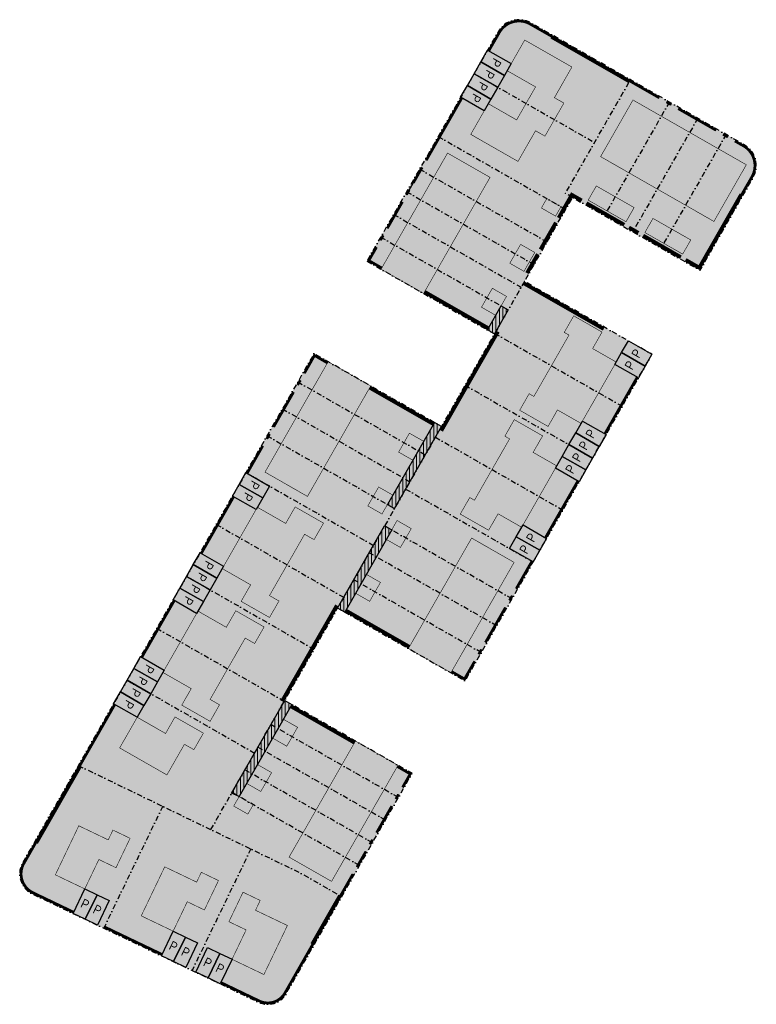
# Model space of a CAD drawing. Header units: inches. Extents: x 210527 to 210662, y 486447 to 486628.
import ezdxf

# ---------------------------------------------------------------- set-up
doc = ezdxf.new("R2010")
doc.units = ezdxf.units.IN
doc.header["$MEASUREMENT"] = 0
doc.linetypes.add('DASHDOT2', pattern=[12.7, 6.35, -3.175, 0, -3.175])
doc.linetypes.add('DOT', pattern=[6.35, 0, -6.35])
for name, color, linetype in [('KL_HAAG', 64, 'Continuous'), ('NW_HAAG_H_1M', 3, 'ZIGZAG'), ('NW_HAAG_H_2M', 3, 'DOT'), ('NW_KAVELGRENS', 6, 'DASHDOT2'), ('NW_PARKEREN', 10, 'Continuous'), ('NW_WONING', 252, 'Continuous')]:
    doc.layers.add(name, color=color, linetype=linetype)
doc.layers.add('KL_KAVEL', color=7, linetype='Continuous', true_color=0xd6ffad)
doc.layers.add('KL_WONING', color=7, linetype='Continuous', lineweight=18, true_color=0xe39387)
doc.styles.add('NLCS-ISO', font='NLCS-ISO.ttf')
doc.linetypes.add('ZIGZAG', pattern='A,0.00254,-5.08,[131,ltypeshp.shx,S=5.08,R=0,X=-5.08,Y=0],-10.16,[131,ltypeshp.shx,S=5.08,R=180,X=5.08,Y=0],-5.08', length=20.32254)
pattern_1 = [(90, (0, 0), (-0.635, 0), [])]

# ---------------------------------------------------------------- blocks, each defined once
blk = doc.blocks.new('P2-N')
at = {"ltscale": 2}
for points in [[(-2.5, 0), (-2.5, 5), (0, 5), (0, 0)], [(0, 0), (0, 5), (2.5, 5), (2.5, 0)]]:
    blk.add_lwpolyline(points, close=True, dxfattribs=at)
at = {"char_height": 1.75, "width": 22.6464, "attachment_point": 5, "style": 'NLCS-ISO'}
for insert in [(-1.25, 2.5), (1.25, 2.5)]:
    blk.add_mtext('P', dxfattribs=dict(at, insert=insert))

msp = doc.modelspace()

# ---------------------------------------------------------------- hatches: boundary and pattern name
at = {"layer": 'KL_KAVEL'}
h = msp.add_hatch(color=256, dxfattribs=at)
h.dxf.hatch_style = 1
h.paths.add_polyline_path([(210638.99, 486617.05), (210620.69, 486627.51, 0.41416), (210614.66, 486625.87), (210610.25, 486618.16), (210632.39, 486605.5)])
at = {"layer": 'KL_KAVEL', "true_color": 0xe6ffcc}
for points in [[(210632.39, 486605.5), (210610.25, 486618.16), (210603.65, 486606.62), (210627.08, 486593.21), (210628.34, 486595.4), (210627.04, 486596.15)], [(210646.15, 486612.95), (210638.99, 486617.05), (210627.04, 486596.15), (210628.34, 486595.4), (210634.2, 486592.05)], [(210656.57, 486607), (210651.36, 486609.97), (210639.41, 486589.07), (210644.62, 486586.09)], [(210600.22, 486600.62), (210597.84, 486596.45), (210621.28, 486583.05), (210623.66, 486587.22)], [(210595.45, 486592.29), (210593.07, 486588.12), (210616.51, 486574.72), (210618.89, 486578.88)], [(210619.5, 486579.95), (210614.04, 486570.4), (210637.48, 486557), (210642.94, 486566.55)], [(210577.83, 486561.47), (210575, 486556.52), (210598.44, 486543.12), (210601.27, 486548.07)], [(210608.58, 486560.86), (210604.25, 486553.28), (210603.12, 486551.31), (210626.56, 486537.9), (210632.02, 486547.45)], [(210572.17, 486551.58), (210568.3, 486544.8), (210591.74, 486531.4), (210595.61, 486538.17)], [(210597.66, 486541.76), (210593.79, 486534.99), (210617.22, 486521.58), (210621.1, 486528.35)], [(210562.84, 486535.26), (210557.38, 486525.71), (210580.81, 486512.3), (210585.15, 486519.88), (210586.27, 486521.85)], [(210590.96, 486530.04), (210588.13, 486525.09), (210611.56, 486511.69), (210614.39, 486516.63)], [(210551.91, 486516.16), (210546.45, 486506.61), (210569.89, 486493.21), (210575.35, 486502.75)], [(210572.89, 486498.44), (210570.5, 486494.28), (210593.94, 486480.87), (210596.32, 486485.04)], [(210553, 486483.41), (210537.48, 486490.93), (210527.25, 486473.03, 0.435841), (210529.04, 486467.28), (210542.15, 486461.01)], [(210568.12, 486490.11), (210565.74, 486485.94), (210589.17, 486472.54), (210591.56, 486476.7)], [(210585.9, 486466.81), (210578.3, 486471.16), (210569.21, 486475.56), (210558.39, 486453.24), (210570.65, 486447.37, 0.392912), (210575.68, 486448.94)]]:
    msp.add_hatch(color=254, dxfattribs=at).paths.add_polyline_path(points)
at = {"layer": 'KL_KAVEL'}
h = msp.add_hatch(color=256, dxfattribs=at)
h.dxf.hatch_style = 1
h.paths.add_polyline_path([(210651.36, 486609.97), (210646.15, 486612.95), (210634.2, 486592.05), (210639.41, 486589.07)])
h = msp.add_hatch(color=256, dxfattribs=at)
h.dxf.hatch_style = 1
h.paths.add_polyline_path([(210661.54, 486599.07, 0.414268), (210659.88, 486605.1), (210656.57, 486607), (210644.62, 486586.09), (210651.78, 486582)])
h = msp.add_hatch(color=256, dxfattribs=at)
h.dxf.hatch_style = 1
h.paths.add_polyline_path([(210603.65, 486606.62), (210600.22, 486600.62), (210623.66, 486587.22), (210627.08, 486593.21)])
h = msp.add_hatch(color=256, dxfattribs=at)
h.dxf.hatch_style = 1
h.paths.add_polyline_path([(210597.84, 486596.45), (210595.45, 486592.29), (210618.89, 486578.88), (210619.5, 486579.95), (210621.28, 486583.05)])
h = msp.add_hatch(color=256, dxfattribs=at)
h.dxf.hatch_style = 1
h.paths.add_polyline_path([(210593.07, 486588.12), (210590.54, 486583.69), (210613.98, 486570.29), (210616.51, 486574.72)])
h = msp.add_hatch(color=256, dxfattribs=at)
h.dxf.hatch_style = 1
h.paths.add_polyline_path([(210614.04, 486570.4), (210613.98, 486570.29), (210608.58, 486560.86), (210632.02, 486547.45), (210637.48, 486557)])
h = msp.add_hatch(color=256, dxfattribs=at)
h.dxf.hatch_style = 1
h.paths.add_polyline_path([(210580.81, 486566.68), (210577.83, 486561.47), (210601.27, 486548.07), (210603.12, 486551.31), (210604.25, 486553.28)])
h = msp.add_hatch(color=256, dxfattribs=at)
h.dxf.hatch_style = 1
h.paths.add_polyline_path([(210575, 486556.52), (210572.17, 486551.58), (210595.61, 486538.17), (210598.44, 486543.12)])
h = msp.add_hatch(color=256, dxfattribs=at)
h.dxf.hatch_style = 1
h.paths.add_polyline_path([(210603.12, 486551.31), (210597.66, 486541.76), (210621.1, 486528.35), (210626.56, 486537.9)])
h = msp.add_hatch(color=256, dxfattribs=at)
h.dxf.hatch_style = 1
h.paths.add_polyline_path([(210568.3, 486544.8), (210562.84, 486535.26), (210586.27, 486521.85), (210588.13, 486525.09), (210591.74, 486531.4)])
h = msp.add_hatch(color=256, dxfattribs=at)
h.dxf.hatch_style = 1
h.paths.add_polyline_path([(210593.79, 486534.99), (210590.96, 486530.04), (210614.39, 486516.63), (210617.22, 486521.58)])
h = msp.add_hatch(color=256, dxfattribs=at)
h.dxf.hatch_style = 1
h.paths.add_polyline_path([(210580.81, 486512.3), (210557.38, 486525.71), (210551.91, 486516.16), (210575.35, 486502.75), (210575.42, 486502.87)])
h = msp.add_hatch(color=256, dxfattribs=at)
h.dxf.hatch_style = 1
h.paths.add_polyline_path([(210588.13, 486525.09), (210585.15, 486519.88), (210608.59, 486506.48), (210611.56, 486511.69)])
h = msp.add_hatch(color=256, dxfattribs=at)
h.dxf.hatch_style = 1
h.paths.add_polyline_path([(210569.89, 486493.21), (210546.45, 486506.61), (210537.48, 486490.93), (210553, 486483.41), (210561.84, 486479.13)])
h = msp.add_hatch(color=256, dxfattribs=at)
h.dxf.hatch_style = 1
h.paths.add_polyline_path([(210575.42, 486502.87), (210575.35, 486502.75), (210572.89, 486498.44), (210596.32, 486485.04), (210598.86, 486489.46)])
h = msp.add_hatch(color=256, dxfattribs=at)
h.dxf.hatch_style = 1
h.paths.add_polyline_path([(210570.5, 486494.28), (210568.12, 486490.11), (210591.56, 486476.7), (210593.94, 486480.87)])
h = msp.add_hatch(color=256, dxfattribs=at)
h.dxf.hatch_style = 1
h.paths.add_polyline_path([(210565.74, 486485.94), (210561.84, 486479.13), (210569.21, 486475.56), (210578.3, 486471.16), (210585.9, 486466.81), (210589.17, 486472.54)])
h = msp.add_hatch(color=256, dxfattribs=at)
h.dxf.hatch_style = 1
h.paths.add_polyline_path([(210569.21, 486475.56), (210561.84, 486479.13), (210553, 486483.41), (210542.15, 486461.01), (210558.39, 486453.24)])
at = {"layer": 'KL_WONING'}
for points in [[(210612.85, 486612.64), (210609.63, 486607), (210618.31, 486602.03), (210621.54, 486607.67), (210623.27, 486606.68), (210626.75, 486612.76), (210625.01, 486613.75), (210628.23, 486619.39), (210619.55, 486624.35), (210616.33, 486618.71), (210621.54, 486615.73), (210618.06, 486609.66)], [(210639.45, 486613.32), (210660.29, 486601.41), (210654.33, 486590.99), (210633.5, 486602.91)], [(210605.36, 486603.56), (210593.14, 486582.2), (210600.96, 486577.74), (210613.17, 486599.09)], [(210632.71, 486597.51), (210639.66, 486593.54), (210638.17, 486590.93), (210631.22, 486594.91)], [(210623.61, 486595.19), (210626.22, 486593.7), (210625.22, 486591.97), (210622.62, 486593.46)], [(210643.13, 486591.55), (210641.64, 486588.95), (210648.59, 486584.98), (210650.08, 486587.58)], [(210616.81, 486583.3), (210618.8, 486586.77), (210621.4, 486585.28), (210619.41, 486581.81)], [(210613.6, 486578.69), (210616.2, 486577.2), (210614.21, 486573.72), (210611.61, 486575.21)], [(210618.63, 486556.26), (210623.84, 486553.28), (210625.57, 486556.32), (210629.91, 486553.84), (210636.37, 486565.12), (210632.03, 486567.61), (210633.76, 486570.64), (210628.56, 486573.62), (210626.82, 486570.58), (210627.69, 486570.09), (210621.23, 486558.8), (210620.36, 486559.3)], [(210583.41, 486565.19), (210571.8, 486544.88), (210579.61, 486540.41), (210591.23, 486560.72)], [(210607.7, 486537.16), (210612.91, 486534.19), (210614.65, 486537.22), (210618.99, 486534.74), (210625.44, 486546.03), (210621.1, 486548.51), (210622.84, 486551.55), (210617.63, 486554.53), (210615.9, 486551.49), (210616.76, 486550.99), (210610.31, 486539.71), (210609.44, 486540.2)], [(210596.37, 486548.56), (210598.35, 486552.04), (210600.96, 486550.55), (210598.97, 486547.08)], [(210592.69, 486542.14), (210590.71, 486538.67), (210593.31, 486537.18), (210595.3, 486540.65)], [(210582.56, 486535.5), (210577.35, 486538.48), (210575.61, 486535.44), (210570.4, 486538.42), (210563.95, 486527.13), (210569.16, 486524.15), (210567.42, 486521.11), (210572.63, 486518.14), (210574.37, 486521.17), (210572.63, 486522.17), (210579.08, 486533.45), (210580.82, 486532.46)], [(210596.08, 486535.98), (210598.69, 486534.49), (210596.7, 486531.02), (210594.1, 486532.51)], [(210598.17, 486512.44), (210609.79, 486532.75), (210617.6, 486528.28), (210605.98, 486507.97)], [(210593.03, 486524.59), (210590.42, 486526.08), (210588.44, 486522.61), (210591.04, 486521.12)], [(210571.64, 486516.4), (210566.43, 486519.38), (210564.69, 486516.34), (210559.48, 486519.32), (210553.03, 486508.03), (210558.24, 486505.06), (210556.5, 486502.02), (210561.71, 486499.04), (210563.44, 486502.08), (210561.71, 486503.07), (210568.16, 486514.35), (210569.9, 486513.36)], [(210556.99, 486494.82), (210558.73, 486493.83), (210560.47, 486496.87), (210555.26, 486499.85), (210553.52, 486496.81), (210548.31, 486499.79), (210545.08, 486494.15), (210553.77, 486489.18)], [(210575.8, 486494.47), (210573.2, 486495.96), (210575.18, 486499.43), (210577.79, 486497.94)], [(210576.23, 486474.07), (210588.44, 486495.42), (210596.25, 486490.95), (210584.04, 486469.6)], [(210568.43, 486487.63), (210570.41, 486491.1), (210573.02, 486489.61), (210571.03, 486486.14)], [(210567.04, 486485.2), (210566.05, 486483.46), (210568.65, 486481.97), (210569.64, 486483.71)], [(210533.26, 486470.81), (210538.67, 486468.22), (210541.26, 486473.63), (210544.41, 486472.12), (210547, 486477.53), (210543.85, 486479.04), (210542.98, 486477.24), (210537.57, 486479.83)], [(210549.05, 486463.26), (210553.37, 486472.28), (210559.23, 486469.47), (210560.1, 486471.27), (210563.25, 486469.76), (210560.66, 486464.35), (210557.51, 486465.86), (210554.92, 486460.45)], [(210567.76, 486467.61), (210570.92, 486466.1), (210570.06, 486464.29), (210575.92, 486461.49), (210571.6, 486452.47), (210565.74, 486455.27), (210568.33, 486460.68), (210565.17, 486462.19)]]:
    msp.add_hatch(color=256, dxfattribs=at).paths.add_polyline_path(points)
at = {"layer": 'KL_WONING', "ltscale": 0.1}
h = msp.add_hatch(dxfattribs=at)
h.set_pattern_fill('ANSI31', color=250, scale=0.2, angle=45)
h.set_pattern_definition(pattern_1)
h.paths.add_polyline_path([(210616.51, 486574.72), (210615.21, 486575.46), (210612.68, 486571.03), (210613.98, 486570.29)])
h = msp.add_hatch(dxfattribs=at)
h.set_pattern_fill('ANSI31', color=250, scale=0.2, angle=45)
h.set_pattern_definition(pattern_1)
h.paths.add_polyline_path([(210602.94, 486554.02), (210594.31, 486538.92), (210595.61, 486538.17), (210604.25, 486553.28)])
h = msp.add_hatch(dxfattribs=at)
h.set_pattern_fill('ANSI31', color=250, scale=0.2, angle=45)
h.set_pattern_definition(pattern_1)
h.paths.add_polyline_path([(210595.09, 486534.24), (210593.79, 486534.99), (210585.15, 486519.88), (210586.45, 486519.14)])
h = msp.add_hatch(dxfattribs=at)
h.set_pattern_fill('ANSI31', color=250, scale=0.2, angle=45)
h.set_pattern_definition(pattern_1)
h.paths.add_polyline_path([(210576.72, 486502.12), (210575.42, 486502.87), (210565.67, 486485.82), (210567.04, 486485.2), (210567.04, 486485.2)])

# ---------------------------------------------------------------- linework, layer by layer
at = {"layer": 'KL_HAAG', "lineweight": 0, "ltscale": 0.5, "const_width": 0.5}
for points in [[(210612.95, 486622.38), (210614.88, 486625.75, -0.414489), (210620.56, 486627.3), (210624.52, 486625.03)], [(210658.18, 486605.79), (210659.78, 486604.88, -0.414267), (210661.32, 486599.19), (210659.38, 486595.8)], [(210536.62, 486463.93), (210529.15, 486467.51, -0.435841), (210527.47, 486472.91), (210529.65, 486476.73)], [(210580.57, 486458), (210575.46, 486449.06, -0.392912), (210570.76, 486447.6), (210563.69, 486450.99)]]:
    msp.add_lwpolyline(points, format="xyb", dxfattribs=at)
at = {"layer": 'KL_HAAG', "lineweight": 0, "ltscale": 0.1, "const_width": 0.7, "flags": 128}
for points in [[(210624.47, 486624.95), (210638.82, 486616.74)], [(210625.79, 486591.64), (210628.21, 486595.88), (210630.03, 486594.84)], [(210649.13, 486583.92), (210651.65, 486582.48), (210659.37, 486595.97)], [(210630.9, 486594.34), (210637.85, 486590.37)], [(210622.46, 486585.83), (210625.29, 486590.78)], [(210638.71, 486589.87), (210640.45, 486588.88)], [(210641.32, 486588.38), (210648.26, 486584.41)], [(210619.98, 486581.49), (210621.96, 486584.96)], [(210634.07, 486571.22), (210619.33, 486579.65)], [(210601.13, 486578.04), (210612.85, 486571.34)], [(210614.15, 486570.59), (210614.45, 486570.42), (210604.38, 486552.8), (210604.07, 486552.97)], [(210602.77, 486553.72), (210591.05, 486560.42)], [(210574.94, 486502.74), (210585.02, 486520.36)], [(210586.62, 486519.44), (210598.34, 486512.74)], [(210588.26, 486495.12), (210576.55, 486501.82)], [(210529.74, 486476.68), (210537.79, 486490.75)], [(210580.48, 486458.05), (210585.59, 486466.98)]]:
    msp.add_lwpolyline(points, dxfattribs=at)
at = {"layer": 'KL_HAAG', "lineweight": 0, "ltscale": 0.5, "const_width": 0.5}
for points in [[(210638.87, 486616.83), (210644.29, 486613.73)], [(210601.43, 486602.23), (210607.99, 486613.7)], [(210645.6, 486612.98), (210646.46, 486612.49)], [(210647.77, 486611.74), (210654.71, 486607.77)], [(210656.01, 486607.03), (210656.88, 486606.53)], [(210599.05, 486598.07), (210600.69, 486600.93)], [(210597.81, 486595.9), (210598.3, 486596.76)], [(210594.28, 486589.73), (210597.06, 486594.59)], [(210593.04, 486587.56), (210593.54, 486588.43)], [(210593.27, 486582.42), (210590.88, 486583.79), (210592.3, 486586.26)], [(210579.04, 486563.08), (210580.9, 486566.34), (210583.29, 486564.97)], [(210577.8, 486560.91), (210578.3, 486561.78)], [(210640.24, 486562.33), (210634.28, 486551.91)], [(210573.38, 486553.19), (210577.05, 486559.61)], [(210572.14, 486551.02), (210572.64, 486551.89)], [(210568.52, 486544.68), (210571.39, 486549.72)], [(210629.32, 486543.23), (210623.36, 486532.82)], [(210560.08, 486529.92), (210566.03, 486540.34)], [(210620.88, 486528.48), (210618, 486523.44)], [(210617.26, 486522.14), (210616.76, 486521.27)], [(210549.15, 486510.83), (210555.11, 486521.24)], [(210616.01, 486519.97), (210612.34, 486513.55)], [(210611.6, 486512.24), (210611.1, 486511.38)], [(210610.35, 486510.07), (210608.49, 486506.82), (210606.11, 486508.18)], [(210537.7, 486490.8), (210544.19, 486502.15)], [(210596.13, 486490.74), (210598.51, 486489.37), (210597.1, 486486.9)], [(210596.35, 486485.6), (210595.86, 486484.73)], [(210595.11, 486483.43), (210592.33, 486478.56)], [(210591.59, 486477.26), (210591.09, 486476.39)], [(210590.35, 486475.09), (210588.71, 486472.23)], [(210587.96, 486470.93), (210585.68, 486466.93)], [(210552.87, 486456.16), (210542.26, 486461.24)]]:
    msp.add_lwpolyline(points, dxfattribs=at)
at = {"layer": 'NW_HAAG_H_1M', "ltscale": 0.05, "flags": 128}
for points in [[(210612.95, 486622.38), (210614.88, 486625.75, -0.414489), (210620.56, 486627.3), (210624.52, 486625.03)], [(210658.18, 486605.79), (210659.78, 486604.88, -0.414267), (210661.32, 486599.19), (210659.38, 486595.8)], [(210536.62, 486463.93), (210529.15, 486467.51, -0.435841), (210527.47, 486472.91), (210529.65, 486476.73)], [(210580.57, 486458), (210575.46, 486449.06, -0.392912), (210570.76, 486447.6), (210563.69, 486450.99)]]:
    msp.add_lwpolyline(points, format="xyb", dxfattribs=at)
for points in [[(210638.87, 486616.83), (210644.29, 486613.73)], [(210601.43, 486602.23), (210607.99, 486613.7)], [(210645.6, 486612.98), (210646.46, 486612.49)], [(210647.77, 486611.74), (210654.71, 486607.77)], [(210656.01, 486607.03), (210656.88, 486606.53)], [(210597.81, 486595.9), (210600.69, 486600.93)], [(210594.28, 486589.73), (210597.06, 486594.59)], [(210593.04, 486587.56), (210593.54, 486588.43)], [(210593.27, 486582.42), (210590.88, 486583.79), (210592.3, 486586.26)], [(210579.04, 486563.08), (210580.9, 486566.34), (210583.29, 486564.97)], [(210577.8, 486560.91), (210578.3, 486561.78)], [(210573.38, 486553.19), (210577.05, 486559.61)], [(210572.14, 486551.02), (210572.64, 486551.89)], [(210568.52, 486544.68), (210571.39, 486549.72)], [(210560.08, 486529.92), (210566.03, 486540.34)], [(210549.15, 486510.83), (210555.11, 486521.24)], [(210537.7, 486490.8), (210544.19, 486502.15)], [(210596.13, 486490.74), (210598.51, 486489.37), (210597.1, 486486.9)], [(210596.35, 486485.6), (210595.86, 486484.73)], [(210595.11, 486483.43), (210592.33, 486478.56)], [(210591.59, 486477.26), (210591.09, 486476.39)], [(210590.35, 486475.09), (210588.71, 486472.23)], [(210587.96, 486470.93), (210585.68, 486466.93)], [(210552.87, 486456.16), (210542.26, 486461.24)]]:
    msp.add_lwpolyline(points, dxfattribs=at)
at = {"layer": 'NW_HAAG_H_1M', "lineweight": 0, "ltscale": 0.05, "flags": 128}
for points in [[(210640.24, 486562.33), (210634.28, 486551.91)], [(210629.32, 486543.23), (210623.36, 486532.82)], [(210620.88, 486528.48), (210618, 486523.44)], [(210617.26, 486522.14), (210616.76, 486521.27)], [(210616.01, 486519.97), (210612.34, 486513.55)], [(210611.6, 486512.24), (210611.1, 486511.38)], [(210610.35, 486510.07), (210608.37, 486506.6)], [(210606.11, 486508.18), (210608.49, 486506.82)]]:
    msp.add_lwpolyline(points, dxfattribs=at)
at = {"layer": 'NW_HAAG_H_2M', "lineweight": 0, "ltscale": 0.1, "const_width": 0.7, "flags": 128}
for points in [[(210624.47, 486624.95), (210638.82, 486616.74)], [(210625.79, 486591.64), (210628.21, 486595.88), (210630.03, 486594.84)], [(210649.13, 486583.92), (210651.65, 486582.48), (210659.37, 486595.97)], [(210630.9, 486594.34), (210637.85, 486590.37)], [(210622.46, 486585.83), (210625.29, 486590.78)], [(210638.71, 486589.87), (210640.45, 486588.88)], [(210641.32, 486588.38), (210648.26, 486584.41)], [(210619.98, 486581.49), (210621.96, 486584.96)], [(210634.07, 486571.22), (210619.33, 486579.65)], [(210601.13, 486578.04), (210612.85, 486571.34)], [(210614.15, 486570.59), (210614.45, 486570.42), (210604.38, 486552.8), (210604.07, 486552.97)], [(210602.77, 486553.72), (210591.05, 486560.42)], [(210574.94, 486502.74), (210585.02, 486520.36)], [(210586.62, 486519.44), (210598.34, 486512.74)], [(210588.26, 486495.12), (210576.55, 486501.82)], [(210529.74, 486476.68), (210537.79, 486490.75)], [(210580.48, 486458.05), (210585.59, 486466.98)]]:
    msp.add_lwpolyline(points, dxfattribs=at)
at = {"layer": 'NW_KAVELGRENS', "ltscale": 0.15, "flags": 128}
msp.add_lwpolyline([(210590.54, 486583.69), (210613.98, 486570.29), (210604.25, 486553.28), (210580.81, 486566.68), (210527.25, 486473.03, 0.435841), (210529.04, 486467.28), (210570.65, 486447.37, 0.392912), (210575.68, 486448.94), (210598.86, 486489.46), (210575.42, 486502.87), (210585.15, 486519.88), (210608.59, 486506.48), (210642.94, 486566.55), (210619.5, 486579.95), (210628.34, 486595.4), (210651.78, 486582), (210661.54, 486599.07, 0.412753), (210659.9, 486605.09), (210620.69, 486627.51, 0.41416), (210614.66, 486625.87)], format="xyb", close=True, dxfattribs=at)
for points in [[(210610.26, 486618.16), (210632.39, 486605.5)], [(210628.34, 486595.4), (210627.04, 486596.15), (210638.99, 486617.05)], [(210646.15, 486612.95), (210634.2, 486592.05)], [(210651.36, 486609.97), (210639.41, 486589.07)], [(210656.57, 486607), (210644.62, 486586.09)], [(210603.65, 486606.62), (210627.08, 486593.21)], [(210600.22, 486600.62), (210623.66, 486587.22)], [(210597.84, 486596.45), (210621.28, 486583.05)], [(210595.45, 486592.29), (210618.89, 486578.88)], [(210593.07, 486588.12), (210616.51, 486574.72)], [(210619.5, 486579.95), (210614.04, 486570.4)], [(210614.04, 486570.4), (210637.48, 486557)], [(210577.83, 486561.47), (210601.27, 486548.07)], [(210608.58, 486560.86), (210632.02, 486547.45)], [(210575, 486556.52), (210598.44, 486543.12)], [(210604.25, 486553.28), (210585.15, 486519.88)], [(210572.17, 486551.58), (210595.61, 486538.17)], [(210603.12, 486551.31), (210626.56, 486537.9)], [(210568.3, 486544.8), (210591.74, 486531.4)], [(210597.66, 486541.76), (210621.1, 486528.35)], [(210562.84, 486535.26), (210586.27, 486521.85)], [(210617.22, 486521.58), (210593.79, 486534.99)], [(210614.39, 486516.63), (210590.96, 486530.04)], [(210557.38, 486525.71), (210580.81, 486512.3)], [(210611.56, 486511.69), (210588.13, 486525.09)], [(210551.91, 486516.16), (210575.35, 486502.75)], [(210546.45, 486506.61), (210569.89, 486493.21)], [(210561.84, 486479.13), (210575.42, 486502.87)], [(210596.32, 486485.04), (210572.89, 486498.44)], [(210593.94, 486480.87), (210570.5, 486494.28)], [(210537.48, 486490.93), (210553, 486483.41), (210561.84, 486479.13), (210569.21, 486475.56), (210578.3, 486471.16), (210585.9, 486466.81)], [(210591.56, 486476.7), (210568.12, 486490.11)], [(210589.17, 486472.54), (210565.74, 486485.94)], [(210553, 486483.41), (210542.15, 486461.01)], [(210569.21, 486475.56), (210558.4, 486453.24)]]:
    msp.add_lwpolyline(points, dxfattribs=at)
at = {"layer": 'NW_WONING', "ltscale": 0.25, "const_width": 0.1, "flags": 128}
for points in [[(210612.85, 486612.64), (210609.63, 486607), (210618.31, 486602.03), (210621.54, 486607.67), (210623.27, 486606.68), (210626.75, 486612.76), (210625.01, 486613.75), (210628.23, 486619.39), (210619.55, 486624.35), (210616.33, 486618.71), (210621.54, 486615.73), (210618.06, 486609.66)], [(210639.45, 486613.32), (210660.29, 486601.41), (210654.33, 486590.99), (210633.5, 486602.91)], [(210605.36, 486603.56), (210593.14, 486582.2), (210600.96, 486577.74), (210613.17, 486599.09)], [(210632.71, 486597.51), (210639.66, 486593.54), (210638.17, 486590.93), (210631.22, 486594.91)], [(210623.61, 486595.19), (210626.22, 486593.7), (210625.22, 486591.97), (210622.62, 486593.46)], [(210643.13, 486591.55), (210641.64, 486588.95), (210648.59, 486584.98), (210650.08, 486587.58)], [(210616.81, 486583.3), (210618.8, 486586.77), (210621.4, 486585.28), (210619.41, 486581.81)], [(210613.6, 486578.69), (210616.2, 486577.2), (210614.21, 486573.72), (210611.61, 486575.21)], [(210618.63, 486556.26), (210623.84, 486553.28), (210625.57, 486556.32), (210629.91, 486553.84), (210636.37, 486565.12), (210632.03, 486567.61), (210633.76, 486570.64), (210628.56, 486573.62), (210626.82, 486570.58), (210627.69, 486570.09), (210621.23, 486558.8), (210620.36, 486559.3)], [(210583.41, 486565.19), (210571.8, 486544.88), (210579.61, 486540.41), (210591.23, 486560.72)], [(210607.7, 486537.16), (210612.91, 486534.19), (210614.65, 486537.22), (210618.99, 486534.74), (210625.44, 486546.03), (210621.1, 486548.51), (210622.84, 486551.55), (210617.63, 486554.53), (210615.9, 486551.49), (210616.76, 486550.99), (210610.31, 486539.71), (210609.44, 486540.2)], [(210596.37, 486548.56), (210598.35, 486552.04), (210600.96, 486550.55), (210598.97, 486547.08)], [(210592.69, 486542.14), (210590.71, 486538.67), (210593.31, 486537.18), (210595.3, 486540.65)], [(210582.56, 486535.5), (210577.35, 486538.48), (210575.61, 486535.44), (210570.4, 486538.42), (210563.95, 486527.13), (210569.16, 486524.15), (210567.42, 486521.11), (210572.63, 486518.14), (210574.37, 486521.17), (210572.63, 486522.17), (210579.08, 486533.45), (210580.82, 486532.46)], [(210596.08, 486535.98), (210598.69, 486534.49), (210596.7, 486531.02), (210594.1, 486532.51)], [(210598.17, 486512.44), (210609.79, 486532.75), (210617.6, 486528.28), (210605.98, 486507.97)], [(210593.03, 486524.59), (210590.42, 486526.08), (210588.44, 486522.61), (210591.04, 486521.12)], [(210571.64, 486516.4), (210566.43, 486519.38), (210564.69, 486516.34), (210559.48, 486519.32), (210553.03, 486508.03), (210558.24, 486505.06), (210556.5, 486502.02), (210561.71, 486499.04), (210563.44, 486502.08), (210561.71, 486503.07), (210568.16, 486514.35), (210569.9, 486513.36)], [(210556.99, 486494.82), (210558.73, 486493.83), (210560.47, 486496.87), (210555.26, 486499.85), (210553.52, 486496.81), (210548.31, 486499.79), (210545.08, 486494.15), (210553.77, 486489.18)], [(210575.8, 486494.47), (210573.2, 486495.96), (210575.18, 486499.43), (210577.79, 486497.94)], [(210576.23, 486474.07), (210588.44, 486495.42), (210596.25, 486490.95), (210584.04, 486469.6)], [(210568.43, 486487.63), (210570.41, 486491.1), (210573.02, 486489.61), (210571.03, 486486.14)], [(210567.04, 486485.2), (210566.05, 486483.46), (210568.65, 486481.97), (210569.64, 486483.71)], [(210533.26, 486470.81), (210538.67, 486468.22), (210541.26, 486473.63), (210544.41, 486472.12), (210547, 486477.53), (210543.85, 486479.04), (210542.98, 486477.24), (210537.57, 486479.83)], [(210549.05, 486463.26), (210553.37, 486472.28), (210559.23, 486469.47), (210560.1, 486471.27), (210563.25, 486469.76), (210560.66, 486464.35), (210557.51, 486465.86), (210554.92, 486460.45)], [(210567.76, 486467.61), (210570.92, 486466.1), (210570.06, 486464.29), (210575.92, 486461.49), (210571.6, 486452.47), (210565.74, 486455.27), (210568.33, 486460.68), (210565.17, 486462.19)]]:
    msp.add_lwpolyline(points, close=True, dxfattribs=at)
at = {"layer": 'NW_WONING', "color": 6, "ltscale": 0.1}
for points in [[(210612.68, 486571.03), (210615.21, 486575.46), (210616.51, 486574.72), (210613.98, 486570.29)], [(210602.94, 486554.02), (210594.31, 486538.92), (210595.61, 486538.17), (210604.25, 486553.28)], [(210585.15, 486519.88), (210593.79, 486534.99), (210595.09, 486534.24), (210586.45, 486519.14)], [(210575.42, 486502.87), (210576.72, 486502.12), (210567.04, 486485.2), (210565.67, 486485.82)]]:
    msp.add_lwpolyline(points, close=True, dxfattribs=at)

# ---------------------------------------------------------------- block references
at = {"layer": 'NW_PARKEREN'}
for p, rotation in [((210611.49, 486620.33), 240.2335208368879), ((210609.01, 486615.99), 240.2335208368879), ((210641.7, 486564.38), 60.23352083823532), ((210633.26, 486549.62), 60.23352083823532), ((210630.78, 486545.28), 60.23352083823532), ((210567.06, 486542.63), 240.2335208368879), ((210622.34, 486530.52), 60.23352083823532), ((210558.62, 486527.88), 240.2335208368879), ((210556.13, 486523.54), 240.2335208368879), ((210547.69, 486508.78), 240.2335208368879), ((210545.21, 486504.44), 240.2335208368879), ((210538.77, 486462.63), 334.4316331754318), ((210555.01, 486454.86), 334.4316331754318), ((210561.33, 486451.84), 334.4316331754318)]:
    msp.add_blockref('P2-N', p, dxfattribs=dict(at, rotation=rotation))

doc.saveas('drawing.dxf')
